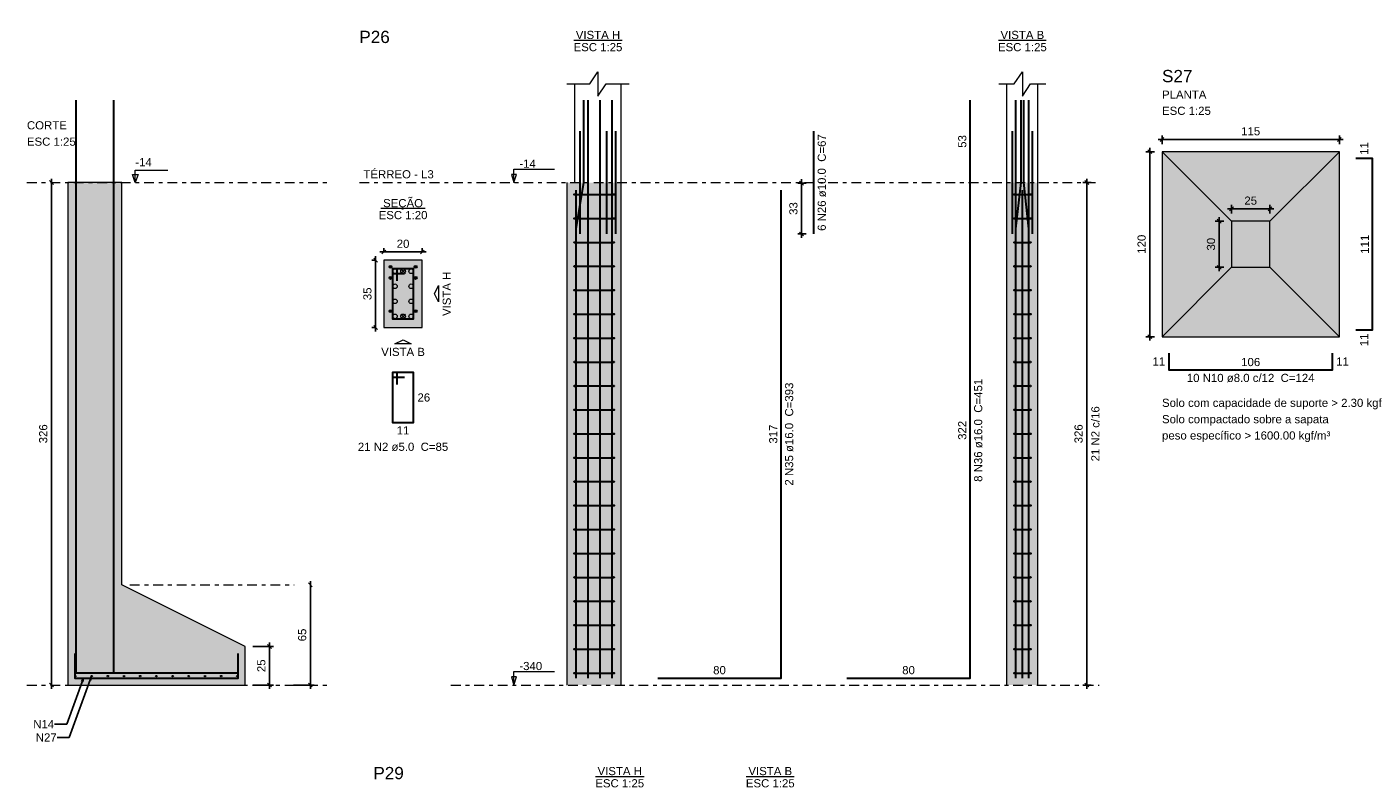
# Model space of a CAD drawing. Header units: millimetres. Extents: x 0 to 119, y 0 to 84.
# Tile 10 of 13: x 41 to 76, y 44 to 64. Entities that reach past the tile are written whole.
import ezdxf

# ---------------------------------------------------------------- set-up
doc = ezdxf.new("R2010")
doc.units = ezdxf.units.MM
doc.header["$MEASUREMENT"] = 0
doc.linetypes.add('DASHDOT', pattern=[2.54, 1.27, -0.635, 0, -0.635])
doc.linetypes.add('NULL', pattern=[0])
doc.layers.get('0').update_dxf_attribs({"lineweight": 18})
for name, color, linetype, lineweight in [('Descrição da armadura', 7, 'Continuous', 0), ('DT-Armadura', 2, 'Continuous', 30), ('DT-Barras na forma', 2, 'Continuous', 30), ('DT-Barras no corte', 5, 'Continuous', 5), ('DT-Barras rebatidas', 2, 'Continuous', 30), ('DT-Cotas', 9, 'Continuous', 5), ('DT-Estribos na forma', 2, 'Continuous', 30), ('DT-Forma', 5, 'Continuous', 5), ('DT-Hachura sapatas em corte', 43, 'Continuous', 5), ('DT-Hachura sapatas em planta', 43, 'Continuous', 5), ('DT-Hachura seção pilares', 254, 'Continuous', 5), ('DT-Hachura vista pilares', 254, 'Continuous', 5), ('DT-Pontilhado', 9, 'DASHDOT', 5), ('DT-Textos', 7, 'Continuous', 5), ('DT-Título', 3, 'Continuous', 20), ('Textos armaduras', 7, 'Continuous', 0)]:
    doc.layers.add(name, color=color, linetype=linetype, lineweight=lineweight)
doc.styles.add('Arial', font='txt')
doc.dimstyles.get("Standard").update_dxf_attribs({"dimtxt": 0.18, "dimasz": 0.18, "dimexe": 0.18, "dimexo": 0.0625, "dimgap": 0.09, "dimtad": 0, "dimtih": 1, "dimtoh": 1, "dimdec": 4, "dimzin": 0, "dimdsep": 46, "dimtxsty": 'Standard', "dimcen": 0.09, "dimadec": 0, "dimazin": 0, "dimtfac": 1, "dimtdec": 4, "dimtofl": 0, "dimtmove": 0, "dimatfit": 3, "dimfxl": 1, "dimtolj": 1, "dimtzin": 0, "dimarcsym": 0})
doc.dimstyles.new('UM_20.000000', dxfattribs={"dimtxt": 0.18, "dimasz": 0.1, "dimexe": 0.1, "dimexo": 0.2, "dimgap": 0, "dimtad": 1, "dimtih": 1, "dimtoh": 1, "dimdec": 1, "dimlfac": 20, "dimzin": 0, "dimdsep": 46, "dimtxsty": 'Standard', "dimcen": 0.09, "dimdle": 0.1, "dimadec": 1, "dimazin": 2, "dimtfac": 1, "dimtdec": 4, "dimtofl": 0, "dimtmove": 0, "dimatfit": 3, "dimfxl": 1, "dimtolj": 1, "dimarcsym": 0})
doc.dimstyles.new('UM_25.000000', dxfattribs={"dimtxt": 0.18, "dimasz": 0.1, "dimexe": 0.1, "dimexo": 0.2, "dimgap": 0, "dimtad": 1, "dimtih": 1, "dimtoh": 1, "dimdec": 1, "dimlfac": 25, "dimzin": 0, "dimdsep": 46, "dimtxsty": 'Standard', "dimcen": 0.09, "dimdle": 0.1, "dimadec": 1, "dimazin": 2, "dimtfac": 1, "dimtdec": 4, "dimtofl": 0, "dimtmove": 0, "dimatfit": 3, "dimfxl": 1, "dimtolj": 1, "dimarcsym": 0})

# ---------------------------------------------------------------- blocks, each defined once
blk = doc.blocks.new('_Oblique')
at = {"color": 0, "linetype": 'ByBlock', "lineweight": -2}
blk.add_line((-0.5, -0.5), (0.5, 0.5), dxfattribs=at)
blk = doc.blocks.new('*D42')
at = {"layer": 'Defpoints', "color": 0}
for p in [(50.449445, 57.526726), (50.237645, 55.776726), (50.449445, 55.776726)]:
    blk.add_point(p, dxfattribs=at)
at = {"layer": 'DT-Cotas', "color": 0, "lineweight": -2}
for p, q in [((50.237645, 57.626726), (50.237645, 55.676726)), ((50.249445, 57.526726), (50.137645, 57.526726)), ((50.249445, 55.776726), (50.137645, 55.776726))]:
    blk.add_line(p, q, dxfattribs=at)
at = {"layer": 'DT-Cotas', "color": 0, "lineweight": -2, "xscale": 0.1, "yscale": 0.1, "zscale": 0.1}
for p, rotation in [((50.237645, 57.526726), 90), ((50.237645, 55.776726), 270)]:
    blk.add_blockref('_Oblique', p, dxfattribs=dict(at, rotation=rotation))
at = {"layer": 'DT-Cotas', "color": 7, "insert": (50.025845, 56.651726), "char_height": 0.2118, "attachment_point": 5, "rotation": 90, "style": 'Arial'}
blk.add_mtext('\\A1;35', dxfattribs=at)
blk = doc.blocks.new('*D43')
at = {"layer": 'Defpoints', "color": 0}
for p in [(51.449445, 57.738526), (50.449445, 57.526726), (51.449445, 57.526726)]:
    blk.add_point(p, dxfattribs=at)
at = {"layer": 'DT-Cotas', "color": 0, "lineweight": -2}
for p, q in [((50.349445, 57.738526), (51.549445, 57.738526)), ((50.449445, 57.726726), (50.449445, 57.838526)), ((51.449445, 57.726726), (51.449445, 57.838526))]:
    blk.add_line(p, q, dxfattribs=at)
at = {"layer": 'DT-Cotas', "color": 0, "lineweight": -2, "xscale": 0.1, "yscale": 0.1, "zscale": 0.1, "rotation": 180}
blk.add_blockref('_Oblique', (50.449445, 57.738526), dxfattribs=at)
at = {"layer": 'DT-Cotas', "color": 0, "lineweight": -2, "xscale": 0.1, "yscale": 0.1, "zscale": 0.1}
blk.add_blockref('_Oblique', (51.449445, 57.738526), dxfattribs=at)
at = {"layer": 'DT-Cotas', "color": 7, "insert": (50.949445, 57.950326), "char_height": 0.2118, "attachment_point": 5, "rotation": 0.0057296, "style": 'Arial'}
blk.add_mtext('\\A1;20', dxfattribs=at)
blk = doc.blocks.new('*D44')
at = {"layer": 'Defpoints', "color": 0}
for p in [(61.289056, 59.524534), (61.606756, 59.524534), (61.606756, 58.204534)]:
    blk.add_point(p, dxfattribs=at)
at = {"layer": 'DT-Cotas', "color": 0, "lineweight": -2}
for p, q in [((61.406756, 59.524534), (61.189056, 59.524534)), ((61.289056, 58.104534), (61.289056, 59.624534)), ((61.406756, 58.204534), (61.189056, 58.204534))]:
    blk.add_line(p, q, dxfattribs=at)
at = {"layer": 'DT-Cotas', "color": 0, "lineweight": -2, "xscale": 0.1, "yscale": 0.1, "zscale": 0.1}
for p, rotation in [((61.289056, 59.524534), 90), ((61.289056, 58.204534), 270)]:
    blk.add_blockref('_Oblique', p, dxfattribs=dict(at, rotation=rotation))
at = {"layer": 'DT-Cotas', "color": 7, "insert": (61.077256, 58.864534), "char_height": 0.2118, "attachment_point": 5, "rotation": 90, "style": 'Arial'}
blk.add_mtext('\\A1;33', dxfattribs=at)
blk = doc.blocks.new('*D45')
at = {"layer": 'Defpoints', "color": 0}
for p in [(68.687856, 59.538826), (69.005556, 59.538826), (69.005556, 46.498826)]:
    blk.add_point(p, dxfattribs=at)
at = {"layer": 'DT-Cotas', "color": 0, "lineweight": -2}
for p, q in [((68.805556, 59.538826), (68.587856, 59.538826)), ((68.687856, 46.398826), (68.687856, 59.638826)), ((68.805556, 46.498826), (68.587856, 46.498826))]:
    blk.add_line(p, q, dxfattribs=at)
at = {"layer": 'DT-Cotas', "color": 0, "lineweight": -2, "xscale": 0.1, "yscale": 0.1, "zscale": 0.1}
for p, rotation in [((68.687856, 59.538826), 90), ((68.687856, 46.498826), 270)]:
    blk.add_blockref('_Oblique', p, dxfattribs=dict(at, rotation=rotation))
at = {"layer": 'DT-Cotas', "color": 7, "insert": (68.476056, 53.018826), "char_height": 0.2118, "attachment_point": 5, "rotation": 90, "style": 'Arial'}
blk.add_mtext('\\A1;326', dxfattribs=at)
blk = doc.blocks.new('*D50')
at = {"layer": 'Defpoints', "color": 0}
for p in [(41.826958, 59.538826), (41.826958, 46.498826), (41.826958, 46.498826)]:
    blk.add_point(p, dxfattribs=at)
at = {"layer": 'DT-Cotas', "color": 0, "lineweight": -2}
blk.add_line((41.826958, 59.638826), (41.826958, 46.398826), dxfattribs=at)
at = {"layer": 'DT-Cotas', "color": 0, "lineweight": -2, "xscale": 0.1, "yscale": 0.1, "zscale": 0.1}
for p, rotation in [((41.826958, 59.538826), 90), ((41.826958, 46.498826), 270)]:
    blk.add_blockref('_Oblique', p, dxfattribs=dict(at, rotation=rotation))
at = {"layer": 'DT-Cotas', "color": 7, "insert": (41.615158, 53.018826), "char_height": 0.2118, "attachment_point": 5, "rotation": 90, "style": 'Arial'}
blk.add_mtext('\\A1;326', dxfattribs=at)
blk = doc.blocks.new('*D51')
at = {"layer": 'Defpoints', "color": 0}
for p in [(46.850558, 47.498826), (46.850558, 46.498826), (47.485958, 46.498826)]:
    blk.add_point(p, dxfattribs=at)
at = {"layer": 'DT-Cotas', "color": 0, "lineweight": -2}
for p, q in [((47.050558, 47.498826), (47.585958, 47.498826)), ((47.485958, 47.598826), (47.485958, 46.398826)), ((47.050558, 46.498826), (47.585958, 46.498826))]:
    blk.add_line(p, q, dxfattribs=at)
at = {"layer": 'DT-Cotas', "color": 0, "lineweight": -2, "xscale": 0.1, "yscale": 0.1, "zscale": 0.1}
for p, rotation in [((47.485958, 47.498826), 90), ((47.485958, 46.498826), 270)]:
    blk.add_blockref('_Oblique', p, dxfattribs=dict(at, rotation=rotation))
at = {"layer": 'DT-Cotas', "color": 7, "insert": (47.274158, 46.998826), "char_height": 0.2118, "attachment_point": 5, "rotation": 90, "style": 'Arial'}
blk.add_mtext('\\A1;25', dxfattribs=at)
blk = doc.blocks.new('*D52')
at = {"layer": 'Defpoints', "color": 0}
for p in [(48.544958, 49.098826), (47.909558, 46.498826), (48.544958, 46.498826)]:
    blk.add_point(p, dxfattribs=at)
at = {"layer": 'DT-Cotas', "color": 0, "lineweight": -2}
for p, q in [((48.544958, 49.198826), (48.544958, 46.398826)), ((48.109558, 46.498826), (48.644958, 46.498826))]:
    blk.add_line(p, q, dxfattribs=at)
at = {"layer": 'DT-Cotas', "color": 0, "lineweight": -2, "xscale": 0.1, "yscale": 0.1, "zscale": 0.1}
for p, rotation in [((48.544958, 49.098826), 90), ((48.544958, 46.498826), 270)]:
    blk.add_blockref('_Oblique', p, dxfattribs=dict(at, rotation=rotation))
at = {"layer": 'DT-Cotas', "color": 7, "insert": (48.333158, 47.798826), "char_height": 0.2118, "attachment_point": 5, "rotation": 90, "style": 'Arial'}
blk.add_mtext('\\A1;65', dxfattribs=at)
blk = doc.blocks.new('*D56')
at = {"layer": 'Defpoints', "color": 0}
for p in [(70.640957, 60.339401), (70.323257, 55.539401), (70.640957, 55.539401)]:
    blk.add_point(p, dxfattribs=at)
at = {"layer": 'DT-Cotas', "color": 0, "lineweight": -2}
for p, q in [((70.323257, 60.439401), (70.323257, 55.439401)), ((70.440957, 60.339401), (70.223257, 60.339401)), ((70.440957, 55.539401), (70.223257, 55.539401))]:
    blk.add_line(p, q, dxfattribs=at)
at = {"layer": 'DT-Cotas', "color": 0, "lineweight": -2, "xscale": 0.1, "yscale": 0.1, "zscale": 0.1}
for p, rotation in [((70.323257, 60.339401), 90), ((70.323257, 55.539401), 270)]:
    blk.add_blockref('_Oblique', p, dxfattribs=dict(at, rotation=rotation))
at = {"layer": 'DT-Cotas', "color": 7, "insert": (70.111457, 57.939401), "char_height": 0.2118, "attachment_point": 5, "rotation": 90, "style": 'Arial'}
blk.add_mtext('\\A1;120', dxfattribs=at)
blk = doc.blocks.new('*D57')
at = {"layer": 'Defpoints', "color": 0}
for p in [(75.240957, 60.657101), (70.640957, 60.339401), (75.240957, 60.339401)]:
    blk.add_point(p, dxfattribs=at)
at = {"layer": 'DT-Cotas', "color": 0, "lineweight": -2}
for p, q in [((70.540957, 60.657101), (75.340957, 60.657101)), ((70.640957, 60.539401), (70.640957, 60.757101)), ((75.240957, 60.539401), (75.240957, 60.757101))]:
    blk.add_line(p, q, dxfattribs=at)
at = {"layer": 'DT-Cotas', "color": 0, "lineweight": -2, "xscale": 0.1, "yscale": 0.1, "zscale": 0.1, "rotation": 180}
blk.add_blockref('_Oblique', (70.640957, 60.657101), dxfattribs=at)
at = {"layer": 'DT-Cotas', "color": 0, "lineweight": -2, "xscale": 0.1, "yscale": 0.1, "zscale": 0.1}
blk.add_blockref('_Oblique', (75.240957, 60.657101), dxfattribs=at)
at = {"layer": 'DT-Cotas', "color": 7, "insert": (72.940957, 60.868901), "char_height": 0.2118, "attachment_point": 5, "rotation": 0.0057296, "style": 'Arial'}
blk.add_mtext('\\A1;115', dxfattribs=at)
blk = doc.blocks.new('*D58')
at = {"layer": 'Defpoints', "color": 0}
for p in [(72.440957, 58.539401), (72.123257, 57.339401), (72.440957, 57.339401)]:
    blk.add_point(p, dxfattribs=at)
at = {"layer": 'DT-Cotas', "color": 0, "lineweight": -2}
for p, q in [((72.240957, 58.539401), (72.023257, 58.539401)), ((72.123257, 58.639401), (72.123257, 57.239401)), ((72.240957, 57.339401), (72.023257, 57.339401))]:
    blk.add_line(p, q, dxfattribs=at)
at = {"layer": 'DT-Cotas', "color": 0, "lineweight": -2, "xscale": 0.1, "yscale": 0.1, "zscale": 0.1}
for p, rotation in [((72.123257, 58.539401), 90), ((72.123257, 57.339401), 270)]:
    blk.add_blockref('_Oblique', p, dxfattribs=dict(at, rotation=rotation))
at = {"layer": 'DT-Cotas', "color": 7, "insert": (71.911457, 57.939401), "char_height": 0.2118, "attachment_point": 5, "rotation": 90, "style": 'Arial'}
blk.add_mtext('\\A1;30', dxfattribs=at)
blk = doc.blocks.new('*D59')
at = {"layer": 'Defpoints', "color": 0}
for p in [(73.440957, 58.857101), (72.440957, 58.539401), (73.440957, 58.539401)]:
    blk.add_point(p, dxfattribs=at)
at = {"layer": 'DT-Cotas', "color": 0, "lineweight": -2}
for p, q in [((72.340957, 58.857101), (73.540957, 58.857101)), ((72.440957, 58.739401), (72.440957, 58.957101)), ((73.440957, 58.739401), (73.440957, 58.957101))]:
    blk.add_line(p, q, dxfattribs=at)
at = {"layer": 'DT-Cotas', "color": 0, "lineweight": -2, "xscale": 0.1, "yscale": 0.1, "zscale": 0.1, "rotation": 180}
blk.add_blockref('_Oblique', (72.440957, 58.857101), dxfattribs=at)
at = {"layer": 'DT-Cotas', "color": 0, "lineweight": -2, "xscale": 0.1, "yscale": 0.1, "zscale": 0.1}
blk.add_blockref('_Oblique', (73.440957, 58.857101), dxfattribs=at)
at = {"layer": 'DT-Cotas', "color": 7, "insert": (72.940957, 59.068901), "char_height": 0.2118, "attachment_point": 5, "rotation": 0.0057296, "style": 'Arial'}
blk.add_mtext('\\A1;25', dxfattribs=at)

msp = doc.modelspace()

# ---------------------------------------------------------------- hatches: boundary and pattern name
at = {"layer": 'DT-Hachura sapatas em corte', "linetype": 'Continuous'}
msp.add_hatch(color=43, dxfattribs=at).paths.add_polyline_path([(42.2506, 49.0988), (42.2506, 49.0988), (42.2506, 47.4988), (42.2506, 46.4988), (46.8506, 46.4988), (46.8506, 47.4988), (43.6506, 49.0988), (43.6506, 49.0988), (43.6506, 59.5388), (42.2506, 59.5388), (42.2506, 49.0988)])
at = {"layer": 'DT-Hachura sapatas em planta', "linetype": 'Continuous'}
msp.add_hatch(color=43, dxfattribs=at).paths.add_polyline_path([(70.641, 55.5394), (75.241, 55.5394), (75.241, 60.3394), (70.641, 60.3394), (70.641, 55.5394)])
at = {"layer": 'DT-Hachura seção pilares', "linetype": 'Continuous'}
msp.add_hatch(color=254, dxfattribs=at).paths.add_polyline_path([(50.4494, 55.7767), (50.4494, 55.7767), (51.4494, 55.7767), (51.4494, 57.5267), (50.4494, 57.5267), (50.4494, 55.7767)])
at = {"layer": 'DT-Hachura vista pilares', "linetype": 'Continuous'}
for points in [[(55.2065, 46.4988), (55.2065, 59.5388), (56.6065, 59.5388), (56.6065, 46.4988), (55.2065, 46.4988)], [(66.6171, 46.4988), (66.6171, 59.5388), (67.4171, 59.5388), (67.4171, 46.4988), (66.6171, 46.4988)]]:
    msp.add_hatch(color=254, dxfattribs=at).paths.add_polyline_path(points)

# ---------------------------------------------------------------- linework, layer by layer
at = {"layer": 'DT-Armadura'}
for points in [[(42.4606, 61.6737), (42.4606, 46.8138), (45.6606, 46.8138)], [(43.4406, 61.6737), (43.4406, 46.8138), (46.6406, 46.8138)], [(75.6646, 55.7194), (76.1046, 55.7194), (76.1046, 60.1594), (75.6646, 60.1594)], [(70.821, 55.1158), (70.821, 54.6758), (75.061, 54.6758), (75.061, 55.1158)], [(42.4306, 47.3188), (42.4306, 46.6788), (46.6706, 46.6788), (46.6706, 47.3188)]]:
    msp.add_lwpolyline(points, dxfattribs=at)
at = {"layer": 'DT-Barras na forma'}
for points in [[(55.4385, 46.6788), (55.4385, 58.3388), (55.6385, 59.5388), (55.6385, 61.6737)], [(55.7505, 46.6788), (55.7505, 59.5388), (55.7505, 61.6737)], [(56.0625, 46.6788), (56.0625, 59.5388), (56.0625, 61.6737)], [(56.3745, 46.6788), (56.3745, 59.5388), (56.3745, 61.6737)], [(66.8491, 46.6788), (66.8491, 58.3388), (66.9824, 59.5388), (66.9824, 61.6737)], [(66.8491, 46.6788), (66.8491, 59.5388), (66.8491, 61.6737)], [(67.1851, 46.6788), (67.1851, 58.3388), (67.0517, 59.5388), (67.0517, 61.6737)], [(67.1851, 46.6788), (67.1851, 59.5388), (67.1851, 61.6737)], [(55.5465, 58.2045), (55.5465, 60.8731)], [(56.2365, 58.2045), (56.2365, 60.8731)], [(56.4665, 58.2045), (56.4665, 60.8731)], [(66.7571, 58.2045), (66.7571, 60.8731)], [(67.2771, 58.2045), (67.2771, 60.8731)], [(55.4385, 46.6788), (55.4385, 59.3428)], [(67.0171, 46.6788), (67.0171, 59.3428)], [(50.7994, 56.9892), (50.7994, 57.3017), (50.6744, 57.3017), (50.6744, 56.0017), (51.2244, 56.0017), (51.2244, 57.3017), (50.6744, 57.3017), (50.6744, 57.1767), (50.9869, 57.1767)]]:
    msp.add_lwpolyline(points, dxfattribs=at)
at = {"layer": 'DT-Barras no corte'}
for p, q in [((50.5794, 57.3517), (50.6694, 57.3517)), ((50.8894, 57.1767), (51.0094, 57.2967)), ((50.8894, 57.2967), (51.0094, 57.1767)), ((51.2294, 57.3517), (51.3194, 57.3517)), ((50.5794, 57.0642), (50.6694, 57.0642)), ((51.2294, 57.0642), (51.3194, 57.0642)), ((50.5794, 56.2017), (50.6694, 56.2017)), ((50.8894, 56.0067), (51.0094, 56.1267)), ((50.8894, 56.1267), (51.0094, 56.0067)), ((51.2294, 56.2017), (51.3194, 56.2017))]:
    msp.add_line(p, q, dxfattribs=at)
for centre, radius in [((50.6244, 57.3517), 0.0375), ((50.7394, 57.2367), 0.06), ((50.9494, 57.2367), 0.06), ((51.1594, 57.2367), 0.06), ((51.2744, 57.3517), 0.0375), ((50.6244, 57.0642), 0.0375), ((51.2744, 57.0642), 0.0375), ((50.7394, 56.8467), 0.06), ((51.1594, 56.8467), 0.06), ((50.6244, 56.2017), 0.0375), ((50.7394, 56.4567), 0.06), ((51.1594, 56.4567), 0.06), ((51.2744, 56.2017), 0.0375), ((50.7394, 56.0667), 0.06), ((50.9494, 56.0667), 0.06), ((51.1594, 56.0667), 0.06), ((42.4506, 46.7308), 0.02), ((42.8706, 46.7308), 0.02), ((43.2906, 46.7308), 0.02), ((43.7106, 46.7308), 0.02), ((44.1306, 46.7308), 0.02), ((44.5506, 46.7308), 0.02), ((44.9706, 46.7308), 0.02), ((45.3906, 46.7308), 0.02), ((45.8106, 46.7308), 0.02), ((46.2306, 46.7308), 0.02), ((46.6506, 46.7308), 0.02)]:
    msp.add_circle(centre, radius, dxfattribs=at)
at = {"layer": 'DT-Barras rebatidas'}
for points in [[(62.464, 46.6788), (65.664, 46.6788), (65.664, 59.5388), (65.664, 61.6737)], [(61.6068, 58.2045), (61.6068, 60.8731)], [(57.5596, 46.6788), (60.7596, 46.6788), (60.7596, 59.3428)], [(50.7994, 54.2993), (50.7994, 54.6118), (50.6744, 54.6118), (50.6744, 53.3118), (51.2244, 53.3118), (51.2244, 54.6118), (50.6744, 54.6118), (50.6744, 54.4868), (50.9869, 54.4868)]]:
    msp.add_lwpolyline(points, dxfattribs=at)
at = {"layer": 'DT-Estribos na forma'}
for p, q in [((55.3965, 59.2283), (56.4165, 59.2283)), ((66.8071, 59.2283), (67.2271, 59.2283)), ((55.3965, 58.6074), (56.4165, 58.6074)), ((66.8071, 58.6074), (67.2271, 58.6074)), ((55.3965, 57.9864), (56.4165, 57.9864)), ((66.8071, 57.9864), (67.2271, 57.9864)), ((55.3965, 57.3655), (56.4165, 57.3655)), ((66.8071, 57.3655), (67.2271, 57.3655)), ((55.3965, 56.7445), (56.4165, 56.7445)), ((66.8071, 56.7445), (67.2271, 56.7445)), ((55.3965, 56.1236), (56.4165, 56.1236)), ((66.8071, 56.1236), (67.2271, 56.1236)), ((55.3965, 55.5026), (56.4165, 55.5026)), ((66.8071, 55.5026), (67.2271, 55.5026)), ((55.3965, 54.8817), (56.4165, 54.8817)), ((66.8071, 54.8817), (67.2271, 54.8817)), ((55.3965, 54.2607), (56.4165, 54.2607)), ((66.8071, 54.2607), (67.2271, 54.2607)), ((55.3965, 53.6398), (56.4165, 53.6398)), ((66.8071, 53.6398), (67.2271, 53.6398)), ((55.3965, 53.0188), (56.4165, 53.0188)), ((66.8071, 53.0188), (67.2271, 53.0188)), ((55.3965, 52.3979), (56.4165, 52.3979)), ((66.8071, 52.3979), (67.2271, 52.3979)), ((55.3965, 51.7769), (56.4165, 51.7769)), ((66.8071, 51.7769), (67.2271, 51.7769)), ((55.3965, 51.156), (56.4165, 51.156)), ((66.8071, 51.156), (67.2271, 51.156)), ((55.3965, 50.535), (56.4165, 50.535)), ((66.8071, 50.535), (67.2271, 50.535)), ((55.3965, 49.9141), (56.4165, 49.9141)), ((66.8071, 49.9141), (67.2271, 49.9141)), ((55.3965, 49.2931), (56.4165, 49.2931)), ((66.8071, 49.2931), (67.2271, 49.2931)), ((55.3965, 48.6722), (56.4165, 48.6722)), ((66.8071, 48.6722), (67.2271, 48.6722)), ((55.3965, 48.0512), (56.4165, 48.0512)), ((66.8071, 48.0512), (67.2271, 48.0512)), ((55.3965, 47.4303), (56.4165, 47.4303)), ((66.8071, 47.4303), (67.2271, 47.4303)), ((55.3965, 46.8093), (56.4165, 46.8093)), ((66.8071, 46.8093), (67.2271, 46.8093))]:
    msp.add_line(p, q, dxfattribs=at)
for centre in [(55.3965, 59.2283), (56.4165, 59.2283), (66.8071, 59.2283), (67.2271, 59.2283), (55.3965, 58.6074), (56.4165, 58.6074), (66.8071, 58.6074), (67.2271, 58.6074), (55.3965, 57.9864), (56.4165, 57.9864), (66.8071, 57.9864), (67.2271, 57.9864), (55.3965, 57.3655), (56.4165, 57.3655), (66.8071, 57.3655), (67.2271, 57.3655), (55.3965, 56.7445), (56.4165, 56.7445), (66.8071, 56.7445), (67.2271, 56.7445), (55.3965, 56.1236), (56.4165, 56.1236), (66.8071, 56.1236), (67.2271, 56.1236), (55.3965, 55.5026), (56.4165, 55.5026), (66.8071, 55.5026), (67.2271, 55.5026), (55.3965, 54.8817), (56.4165, 54.8817), (66.8071, 54.8817), (67.2271, 54.8817), (55.3965, 54.2607), (56.4165, 54.2607), (66.8071, 54.2607), (67.2271, 54.2607), (55.3965, 53.6398), (56.4165, 53.6398), (66.8071, 53.6398), (67.2271, 53.6398), (55.3965, 53.0188), (56.4165, 53.0188), (66.8071, 53.0188), (67.2271, 53.0188), (55.3965, 52.3979), (56.4165, 52.3979), (66.8071, 52.3979), (67.2271, 52.3979), (55.3965, 51.7769), (56.4165, 51.7769), (66.8071, 51.7769), (67.2271, 51.7769), (55.3965, 51.156), (56.4165, 51.156), (66.8071, 51.156), (67.2271, 51.156), (55.3965, 50.535), (56.4165, 50.535), (66.8071, 50.535), (67.2271, 50.535), (55.3965, 49.9141), (56.4165, 49.9141), (66.8071, 49.9141), (67.2271, 49.9141), (55.3965, 49.2931), (56.4165, 49.2931), (66.8071, 49.2931), (67.2271, 49.2931), (55.3965, 48.6722), (56.4165, 48.6722), (66.8071, 48.6722), (67.2271, 48.6722), (55.3965, 48.0512), (56.4165, 48.0512), (66.8071, 48.0512), (67.2271, 48.0512), (55.3965, 47.4303), (56.4165, 47.4303), (66.8071, 47.4303), (67.2271, 47.4303), (55.3965, 46.8093), (56.4165, 46.8093), (66.8071, 46.8093), (67.2271, 46.8093)]:
    msp.add_circle(centre, 0.01, dxfattribs=at)
at = {"layer": 'DT-Forma'}
for p, q in [((55.4065, 59.5388), (55.4065, 62.0973)), ((56.6065, 59.5388), (56.6065, 62.0973)), ((66.6171, 59.5388), (66.6171, 62.0973)), ((67.4171, 59.5388), (67.4171, 62.0973)), ((70.641, 60.3394), (72.441, 58.5394)), ((75.241, 60.3394), (73.441, 58.5394)), ((55.2065, 46.4988), (55.2065, 59.5388)), ((56.6065, 46.4988), (56.6065, 59.5388)), ((66.6171, 46.4988), (66.6171, 59.5388)), ((67.4171, 46.4988), (67.4171, 59.5388)), ((70.641, 55.5394), (72.441, 57.3394)), ((70.641, 55.5394), (72.441, 57.3394)), ((75.241, 55.5394), (73.441, 57.3394))]:
    msp.add_line(p, q, dxfattribs=at)
for points in [[(55.1947, 62.0973), (55.7947, 62.0973), (56.0065, 62.415), (56.0065, 61.7796), (56.2183, 62.0973), (56.8183, 62.0973)], [(66.4053, 62.0973), (66.8053, 62.0973), (67.0171, 62.415), (67.0171, 61.7796), (67.2289, 62.0973), (67.6289, 62.0973)]]:
    msp.add_lwpolyline(points, dxfattribs=at)
for points in [[(70.641, 55.5394), (75.241, 55.5394), (75.241, 60.3394), (70.641, 60.3394), (70.641, 55.5394)], [(42.2506, 49.0988), (42.2506, 49.0988), (42.2506, 47.4988), (42.2506, 46.4988), (46.8506, 46.4988), (46.8506, 47.4988), (43.6506, 49.0988), (43.6506, 49.0988), (43.6506, 59.5388), (42.2506, 59.5388), (42.2506, 49.0988)], [(72.441, 57.3394), (73.441, 57.3394), (73.441, 58.5394), (72.441, 58.5394), (72.441, 57.3394)], [(50.4494, 55.7767), (51.4494, 55.7767), (51.4494, 57.5267), (50.4494, 57.5267), (50.4494, 55.7767)]]:
    msp.add_lwpolyline(points, close=True, dxfattribs=at)
at = {"layer": 'DT-Pontilhado', "ltscale": 0.2}
for p, q in [((41.1916, 59.5388), (48.9686, 59.5388)), ((49.8158, 59.5388), (69.0056, 59.5388)), ((43.8624, 49.0988), (48.1214, 49.0988)), ((41.1916, 46.4988), (48.9686, 46.4988)), ((52.1907, 46.4988), (69.0056, 46.4988))]:
    msp.add_line(p, q, dxfattribs=at)
at = {"layer": 'DT-Textos'}
for p, q in [((55.3766, 63.2304), (56.6363, 63.2304)), ((66.3954, 63.2304), (67.6387, 63.2304)), ((50.3772, 58.8717), (51.5217, 58.8717)), ((55.9412, 44.1257), (57.2009, 44.1257)), ((59.8556, 44.1257), (61.0989, 44.1257))]:
    msp.add_line(p, q, dxfattribs=at)
for points in [[(44.0742, 59.7506), (44.0036, 59.5388), (43.933, 59.7506), (44.0742, 59.7506)], [(51.873, 56.6517), (51.873, 56.4399), (51.7671, 56.6517), (51.873, 56.8635), (51.873, 56.6517)], [(50.9494, 55.3531), (50.7376, 55.3531), (50.9494, 55.459), (51.1612, 55.3531), (50.9494, 55.3531)]]:
    msp.add_lwpolyline(points, close=True, dxfattribs=at)
for points in [[(44.0036, 59.5388), (44.0036, 59.8565), (44.8508, 59.8565)], [(53.827, 59.5388), (53.8905, 59.7506), (53.7634, 59.7506), (53.827, 59.5388), (53.827, 59.8888), (54.877, 59.8888)], [(53.827, 46.4988), (53.8905, 46.7106), (53.7634, 46.7106), (53.827, 46.4988), (53.827, 46.8488), (54.877, 46.8488)]]:
    msp.add_lwpolyline(points, dxfattribs=at)

# ---------------------------------------------------------------- texts
at = {"layer": 'Descrição da armadura', "linetype": 'NULL', "char_height": 0.2118, "attachment_point": 8, "rotation": 90.00021, "line_spacing_factor": 0.9, "style": 'Arial'}
for s, insert, width in [('6 N26 ø10.0  C=67', (61.924, 59.539), 4.916973), ('2 N35 ø16.0  C=393', (61.077, 53.011), 5.239541), ('8 N36 ø16.0  C=451', (65.982, 53.109), 5.239541), ('21 N2 c/16', (69.0195, 53.0188), 2.845127)]:
    msp.add_mtext(s, dxfattribs=dict(at, insert=insert, width=width))
at = {"layer": 'Descrição da armadura', "linetype": 'NULL', "char_height": 0.2118, "line_spacing_factor": 0.9, "style": 'Arial'}
for s, insert, width, attachment_point in [('10 N10 ø8.0 c/12  C=124', (72.9406, 54.3579), 6.496963, 8), ('21 N2 ø5.0  C=85', (50.9499, 52.5709), 4.594404, 8), ('N14', (41.8982, 45.4847), 1.103994, 6), ('N27', (41.9633, 45.1386), 1.103994, 6)]:
    msp.add_mtext(s, dxfattribs=dict(at, insert=insert, width=width, attachment_point=attachment_point))
at = {"layer": 'DT-Textos', "linetype": 'NULL', "char_height": 0.2118, "line_spacing_factor": 0.798, "style": 'Arial'}
for s, insert, width, attachment_point in [('ESC 1:25', (56.0069, 62.9449), 2.482559, 8), ('VISTA H', (56.0069, 63.2619), 2.255996, 8), ('ESC 1:25', (67.0169, 62.9449), 2.482559, 8), ('VISTA B', (67.0169, 63.2619), 2.223994, 8), ('PLANTA', (70.6406, 61.7159), 2.256279, 7), ('ESC 1:25', (70.6406, 61.2929), 2.482559, 7), ('CORTE', (41.1919, 60.9159), 2.03, 7), ('ESC 1:25', (41.1919, 60.4919), 2.482559, 7), ('-14', (44.0039, 59.9629), 0.838281, 7), ('-14', (53.9669, 59.9239), 0.838281, 7), ('TÉRREO - L3', (49.9219, 59.6449), 3.577422, 7), ('SEÇÃO', (50.9499, 58.834), 2.030566, 8), ('ESC 1:20', (50.9499, 58.5859), 2.482559, 8), ('VISTA B', (50.9499, 55.0359), 2.223994, 8), ('Solo com capacidade de suporte > 2.30 kgf/cm²', (70.6406, 53.653), 12.299795, 7), ('Solo compactado sobre a sapata', (70.6406, 53.229), 8.479951, 7), ('peso específico > 1600.00 kgf/m³', (70.6406, 52.806), 8.560098, 7), ('-340', (53.9669, 46.8839), 1.16085, 7), ('VISTA H', (56.5709, 44.1572), 2.255996, 8), ('VISTA B', (60.4769, 44.1572), 2.223994, 8), ('ESC 1:25', (56.5709, 43.8402), 2.482559, 8), ('ESC 1:25', (60.4769, 43.8402), 2.482559, 8)]:
    msp.add_mtext(s, dxfattribs=dict(at, insert=insert, width=width, attachment_point=attachment_point))
at = {"layer": 'DT-Textos', "linetype": 'NULL', "insert": (52.191, 56.652), "char_height": 0.2118, "width": 2.255996, "attachment_point": 8, "rotation": 90.00021, "line_spacing_factor": 0.798, "style": 'Arial'}
msp.add_mtext('VISTA H', dxfattribs=at)
at = {"layer": 'DT-Título', "linetype": 'NULL', "char_height": 0.3177, "width": 1.565781, "attachment_point": 7, "line_spacing_factor": 0.798, "style": 'Arial'}
for s, insert in [('P26', (49.8159, 63.1558)), ('S27', (70.6406, 62.1398)), ('P29', (50.1799, 44.0511))]:
    msp.add_mtext(s, dxfattribs=dict(at, insert=insert))
at = {"layer": 'Textos armaduras', "linetype": 'NULL', "char_height": 0.2118, "rotation": 90.00021, "line_spacing_factor": 0.9, "style": 'Arial'}
for s, insert, width, attachment_point in [('53', (65.5667, 60.6063), 1.045137, 8), ('11', (75.9905, 60.2594), 1.045137, 7), ('111', (76.0073, 57.9394), 1.367705, 8), ('11', (75.7787, 55.6194), 1.045137, 3), ('317', (60.6623, 53.0108), 1.367705, 8), ('322', (65.5667, 53.1088), 1.367705, 8)]:
    msp.add_mtext(s, dxfattribs=dict(at, insert=insert, width=width, attachment_point=attachment_point))
at = {"layer": 'Textos armaduras', "linetype": 'NULL', "char_height": 0.2118, "line_spacing_factor": 0.9, "style": 'Arial'}
for s, insert, width, attachment_point in [('11', (70.721, 54.7899), 1.045137, 9), ('106', (72.941, 54.7731), 1.367705, 8), ('11', (75.161, 55.0017), 1.045137, 1), ('26', (51.3244, 54.0677), 1.045137, 1), ('11', (50.9494, 53.2145), 1.045137, 2), ('80', (59.1596, 46.7761), 1.045137, 8), ('80', (64.064, 46.7761), 1.045137, 8)]:
    msp.add_mtext(s, dxfattribs=dict(at, insert=insert, width=width, attachment_point=attachment_point))

# ---------------------------------------------------------------- dimensions: what is measured, and where the dimension line sits
at = {"layer": 'DT-Cotas'}
for base, p1, p2, dimstyle, override, picture, middle in [((75.241, 60.6571), (70.641, 60.3394), (75.241, 60.3394), 'UM_25.000000', {"dimtxt": 0.2118, "dimasz": 0.1, "dimexe": 0.1, "dimexo": 0.2, "dimtad": 1, "dimtih": 0, "dimtoh": 0, "dimdec": 1, "dimlfac": 25, "dimzin": 8, "dimtxsty": 'Arial', "dimblk": 'Oblique', "dimblk1": 'Oblique', "dimblk2": 'Oblique', "dimsah": 1, "dimdle": 0.1, "dimse1": 0, "dimse2": 0, "dimclrt": 7, "dimadec": 1, "dimazin": 3, "dimtmove": 2, "dimldrblk": 'Oblique'}, '*D57', (72.941, 60.8689)), ((73.441, 58.8571), (72.441, 58.5394), (73.441, 58.5394), 'UM_25.000000', {"dimtxt": 0.2118, "dimasz": 0.1, "dimexe": 0.1, "dimexo": 0.2, "dimtad": 1, "dimtih": 0, "dimtoh": 0, "dimdec": 1, "dimlfac": 25, "dimzin": 8, "dimtxsty": 'Arial', "dimblk": 'Oblique', "dimblk1": 'Oblique', "dimblk2": 'Oblique', "dimsah": 1, "dimdle": 0.1, "dimse1": 0, "dimse2": 0, "dimclrt": 7, "dimadec": 1, "dimazin": 3, "dimtmove": 2, "dimldrblk": 'Oblique'}, '*D59', (72.941, 59.0689)), ((51.4494, 57.7385), (50.4494, 57.5267), (51.4494, 57.5267), 'UM_20.000000', {"dimtxt": 0.2118, "dimasz": 0.1, "dimexe": 0.1, "dimexo": 0.2, "dimtad": 1, "dimtih": 0, "dimtoh": 0, "dimdec": 1, "dimlfac": 20, "dimzin": 8, "dimtxsty": 'Arial', "dimblk": 'Oblique', "dimblk1": 'Oblique', "dimblk2": 'Oblique', "dimsah": 1, "dimdle": 0.1, "dimse1": 0, "dimse2": 0, "dimclrt": 7, "dimadec": 1, "dimazin": 3, "dimtmove": 2, "dimldrblk": 'Oblique'}, '*D43', (50.9494, 57.9503))]:
    dim = msp.add_linear_dim(base=base, p1=p1, p2=p2, dimstyle=dimstyle, override=override, dxfattribs=at)
    dim.commit()
    dim.dimension.update_dxf_attribs({"geometry": picture, "text_midpoint": middle, "dimtype": 160, "text_rotation": 0.00573})
for base, p1, p2, dimstyle, override, picture, middle in [((70.3233, 55.5394), (70.641, 60.3394), (70.641, 55.5394), 'UM_25.000000', {"dimtxt": 0.2118, "dimasz": 0.1, "dimexe": 0.1, "dimexo": 0.2, "dimtad": 1, "dimtih": 0, "dimtoh": 0, "dimdec": 1, "dimlfac": 25, "dimzin": 8, "dimtxsty": 'Arial', "dimblk": 'Oblique', "dimblk1": 'Oblique', "dimblk2": 'Oblique', "dimsah": 1, "dimdle": 0.1, "dimse1": 0, "dimse2": 0, "dimclrt": 7, "dimadec": 1, "dimazin": 3, "dimtmove": 2, "dimldrblk": 'Oblique'}, '*D56', (70.1115, 57.9394)), ((41.827, 46.4988), (41.827, 59.5388), (41.827, 46.4988), 'UM_25.000000', {"dimtxt": 0.2118, "dimasz": 0.1, "dimexe": 0.1, "dimexo": 0.2, "dimtad": 1, "dimtih": 0, "dimtoh": 0, "dimdec": 1, "dimlfac": 25, "dimzin": 8, "dimtxsty": 'Arial', "dimblk": 'Oblique', "dimblk1": 'Oblique', "dimblk2": 'Oblique', "dimsah": 1, "dimdle": 0.1, "dimse1": 1, "dimse2": 1, "dimclrt": 7, "dimadec": 1, "dimazin": 3, "dimtmove": 2, "dimldrblk": 'Oblique'}, '*D50', (41.6152, 53.0188)), ((61.2891, 59.5245), (61.6068, 58.2045), (61.6068, 59.5245), 'UM_25.000000', {"dimtxt": 0.2118, "dimasz": 0.1, "dimexe": 0.1, "dimexo": 0.2, "dimtad": 1, "dimtih": 0, "dimtoh": 0, "dimdec": 1, "dimlfac": 25, "dimzin": 8, "dimtxsty": 'Arial', "dimblk": 'Oblique', "dimblk1": 'Oblique', "dimblk2": 'Oblique', "dimsah": 1, "dimdle": 0.1, "dimse1": 0, "dimse2": 0, "dimclrt": 7, "dimadec": 1, "dimazin": 3, "dimtmove": 2, "dimldrblk": 'Oblique'}, '*D44', (61.0773, 58.8645)), ((68.6879, 59.5388), (69.0056, 46.4988), (69.0056, 59.5388), 'UM_25.000000', {"dimtxt": 0.2118, "dimasz": 0.1, "dimexe": 0.1, "dimexo": 0.2, "dimtad": 1, "dimtih": 0, "dimtoh": 0, "dimdec": 1, "dimlfac": 25, "dimzin": 8, "dimtxsty": 'Arial', "dimblk": 'Oblique', "dimblk1": 'Oblique', "dimblk2": 'Oblique', "dimsah": 1, "dimdle": 0.1, "dimse1": 0, "dimse2": 0, "dimclrt": 7, "dimadec": 1, "dimazin": 3, "dimtmove": 2, "dimldrblk": 'Oblique'}, '*D45', (68.4761, 53.0188)), ((72.1233, 57.3394), (72.441, 58.5394), (72.441, 57.3394), 'UM_25.000000', {"dimtxt": 0.2118, "dimasz": 0.1, "dimexe": 0.1, "dimexo": 0.2, "dimtad": 1, "dimtih": 0, "dimtoh": 0, "dimdec": 1, "dimlfac": 25, "dimzin": 8, "dimtxsty": 'Arial', "dimblk": 'Oblique', "dimblk1": 'Oblique', "dimblk2": 'Oblique', "dimsah": 1, "dimdle": 0.1, "dimse1": 0, "dimse2": 0, "dimclrt": 7, "dimadec": 1, "dimazin": 3, "dimtmove": 2, "dimldrblk": 'Oblique'}, '*D58', (71.9115, 57.9394)), ((50.2376, 55.7767), (50.4494, 57.5267), (50.4494, 55.7767), 'UM_20.000000', {"dimtxt": 0.2118, "dimasz": 0.1, "dimexe": 0.1, "dimexo": 0.2, "dimtad": 1, "dimtih": 0, "dimtoh": 0, "dimdec": 1, "dimlfac": 20, "dimzin": 8, "dimtxsty": 'Arial', "dimblk": 'Oblique', "dimblk1": 'Oblique', "dimblk2": 'Oblique', "dimsah": 1, "dimdle": 0.1, "dimse1": 0, "dimse2": 0, "dimclrt": 7, "dimadec": 1, "dimazin": 3, "dimtmove": 2, "dimldrblk": 'Oblique'}, '*D42', (50.0258, 56.6517)), ((48.545, 46.4988), (48.545, 49.0988), (47.9096, 46.4988), 'UM_25.000000', {"dimtxt": 0.2118, "dimasz": 0.1, "dimexe": 0.1, "dimexo": 0.2, "dimtad": 1, "dimtih": 0, "dimtoh": 0, "dimdec": 1, "dimlfac": 25, "dimzin": 8, "dimtxsty": 'Arial', "dimblk": 'Oblique', "dimblk1": 'Oblique', "dimblk2": 'Oblique', "dimsah": 1, "dimdle": 0.1, "dimse1": 1, "dimse2": 0, "dimclrt": 7, "dimadec": 1, "dimazin": 3, "dimtmove": 2, "dimldrblk": 'Oblique'}, '*D52', (48.3332, 47.7988)), ((47.486, 46.4988), (46.8506, 47.4988), (46.8506, 46.4988), 'UM_25.000000', {"dimtxt": 0.2118, "dimasz": 0.1, "dimexe": 0.1, "dimexo": 0.2, "dimtad": 1, "dimtih": 0, "dimtoh": 0, "dimdec": 1, "dimlfac": 25, "dimzin": 8, "dimtxsty": 'Arial', "dimblk": 'Oblique', "dimblk1": 'Oblique', "dimblk2": 'Oblique', "dimsah": 1, "dimdle": 0.1, "dimse1": 0, "dimse2": 0, "dimclrt": 7, "dimadec": 1, "dimazin": 3, "dimtmove": 2, "dimldrblk": 'Oblique'}, '*D51', (47.2742, 46.9988))]:
    dim = msp.add_linear_dim(base=base, p1=p1, p2=p2, angle=90, dimstyle=dimstyle, override=override, dxfattribs=at)
    dim.commit()
    dim.dimension.update_dxf_attribs({"geometry": picture, "text_midpoint": middle, "dimtype": 160, "text_rotation": 90})

# ---------------------------------------------------------------- leaders
for points in [[(42.6606, 46.6788), (42.2259, 45.4847), (41.9082, 45.4847)], [(42.8706, 46.7308), (42.291, 45.1386), (41.9733, 45.1386)]]:
    msp.add_leader(points, dimstyle='Standard', override={"dimasz": 0.1, "dimldrblk": 'Closed'}, dxfattribs=at)

doc.saveas('drawing.dxf')
